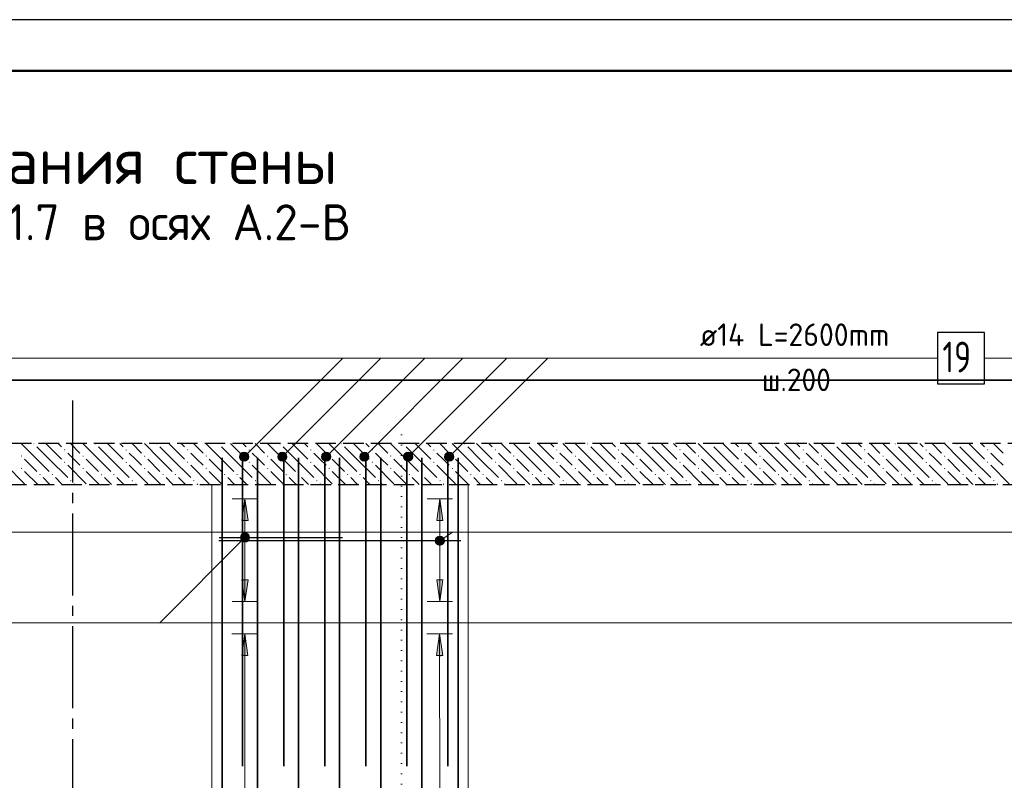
# Model space of a CAD drawing. Header units: millimetres. Extents: x 0 to 50400, y 0 to 35640.
# Tile 5 of 13: x 11663 to 23183, y 26742 to 35640. Entities that reach past the tile are written whole.
import ezdxf

# ---------------------------------------------------------------- set-up
doc = ezdxf.new("R2010")
doc.units = ezdxf.units.MM
for name, pattern in [('______2', [324, 240, -84]), ('______5', [1320, 960, -120, 120, -120]), ('______9', [120, 0, -120])]:
    doc.linetypes.add(name, pattern=pattern)
for name, color, linetype, lineweight in [('Standard', 7, 'Continuous', 25), ('ЖБ Перекрытие верхний уровень', 7, 'Continuous', 35), ('ЖБ Пилон', 7, 'Continuous', 35), ('Заголовок чертежа', 7, 'Continuous', 25), ('Общий02', 7, 'Continuous', 18), ('Позиционная метка линия выноска', 7, 'Continuous', 13), ('Сечения символ', 7, 'Continuous', 25)]:
    doc.layers.add(name, color=color, linetype=linetype, lineweight=lineweight)
for name, color, linetype, true_color in [('Оси', 7, '______5', 0x656565), ('Стена ДОП Г-обр.', 7, 'Continuous', 0xa0a0a0), ('Стена фоновая арматура Х1', 7, '______2', 0xa0a0a0), ('Стена Хомут', 7, '______2', 0xa0a0a0)]:
    doc.layers.add(name, color=color, linetype=linetype, true_color=true_color)
doc.styles.add('ISOCPEUR', font='txt')

msp = doc.modelspace()

# ---------------------------------------------------------------- hatches: boundary and pattern name
at = {"layer": 'ЖБ Перекрытие верхний уровень', "linetype": 'Continuous', "lineweight": 18, "transparency": 33554687}
for points in [[(11822, 30679), (11825, 30682), (11834, 30682), (11837, 30679), (11829, 30671)], [(12542, 30679), (12545, 30682), (12554, 30682), (12557, 30679), (12549, 30671)], [(13262, 30679), (13265, 30682), (13274, 30682), (13277, 30679), (13269, 30671)], [(13982, 30679), (13985, 30682), (13994, 30682), (13997, 30679), (13989, 30671)], [(14702, 30679), (14705, 30682), (14714, 30682), (14717, 30679), (14709, 30671)], [(15422, 30679), (15425, 30682), (15434, 30682), (15437, 30679), (15429, 30671)], [(16142, 30679), (16145, 30682), (16154, 30682), (16157, 30679), (16149, 30671)], [(16862, 30679), (16865, 30682), (16874, 30682), (16877, 30679), (16869, 30671)], [(17582, 30679), (17585, 30682), (17594, 30682), (17597, 30679), (17589, 30671)], [(18302, 30679), (18305, 30682), (18314, 30682), (18317, 30679), (18309, 30671)], [(19022, 30679), (19025, 30682), (19034, 30682), (19037, 30679), (19029, 30671)], [(19742, 30679), (19745, 30682), (19754, 30682), (19757, 30679), (19749, 30671)], [(20462, 30679), (20465, 30682), (20474, 30682), (20477, 30679), (20469, 30671)], [(21182, 30679), (21185, 30682), (21194, 30682), (21197, 30679), (21189, 30671)], [(21902, 30679), (21905, 30682), (21914, 30682), (21917, 30679), (21909, 30671)], [(22622, 30679), (22625, 30682), (22634, 30682), (22637, 30679), (22629, 30671)], [(11678, 30535), (11685, 30543), (11693, 30535), (11685, 30527)], [(12182, 30607), (12189, 30615), (12197, 30607), (12189, 30599)], [(12398, 30535), (12405, 30543), (12413, 30535), (12405, 30527)], [(12902, 30607), (12909, 30615), (12917, 30607), (12909, 30599)], [(13118, 30535), (13125, 30543), (13133, 30535), (13125, 30527)], [(13622, 30607), (13629, 30615), (13637, 30607), (13629, 30599)], [(13838, 30535), (13845, 30543), (13853, 30535), (13845, 30527)], [(14342, 30607), (14349, 30615), (14357, 30607), (14349, 30599)], [(14558, 30535), (14565, 30543), (14573, 30535), (14565, 30527)], [(15062, 30607), (15069, 30615), (15077, 30607), (15069, 30599)], [(15278, 30535), (15285, 30543), (15293, 30535), (15285, 30527)], [(15782, 30607), (15789, 30615), (15797, 30607), (15789, 30599)], [(15998, 30535), (16005, 30543), (16013, 30535), (16005, 30527)], [(16502, 30607), (16509, 30615), (16517, 30607), (16509, 30599)], [(16718, 30535), (16725, 30543), (16733, 30535), (16725, 30527)], [(17222, 30607), (17229, 30615), (17237, 30607), (17229, 30599)], [(17438, 30535), (17445, 30543), (17453, 30535), (17445, 30527)], [(17942, 30607), (17949, 30615), (17957, 30607), (17949, 30599)], [(18158, 30535), (18165, 30543), (18173, 30535), (18165, 30527)], [(18662, 30607), (18669, 30615), (18677, 30607), (18669, 30599)], [(18878, 30535), (18885, 30543), (18893, 30535), (18885, 30527)], [(19382, 30607), (19389, 30615), (19397, 30607), (19389, 30599)], [(19598, 30535), (19605, 30543), (19613, 30535), (19605, 30527)], [(20102, 30607), (20109, 30615), (20117, 30607), (20109, 30599)], [(20318, 30535), (20325, 30543), (20333, 30535), (20325, 30527)], [(20822, 30607), (20829, 30615), (20837, 30607), (20829, 30599)], [(21038, 30535), (21045, 30543), (21053, 30535), (21045, 30527)], [(21542, 30607), (21549, 30615), (21557, 30607), (21549, 30599)], [(21758, 30535), (21765, 30543), (21773, 30535), (21765, 30527)], [(22262, 30607), (22269, 30615), (22277, 30607), (22269, 30599)], [(22478, 30535), (22485, 30543), (22493, 30535), (22485, 30527)], [(22982, 30607), (22989, 30615), (22997, 30607), (22989, 30599)], [(12182, 30463), (12189, 30471), (12197, 30463), (12189, 30455)], [(12902, 30463), (12909, 30471), (12917, 30463), (12909, 30455)], [(13622, 30463), (13629, 30471), (13637, 30463), (13629, 30455)], [(14342, 30463), (14349, 30471), (14357, 30463), (14349, 30455)], [(15062, 30463), (15069, 30471), (15077, 30463), (15069, 30455)], [(15782, 30463), (15789, 30471), (15797, 30463), (15789, 30455)], [(16502, 30463), (16509, 30471), (16517, 30463), (16509, 30455)], [(17222, 30463), (17229, 30471), (17237, 30463), (17229, 30455)], [(17942, 30463), (17949, 30471), (17957, 30463), (17949, 30455)], [(18662, 30463), (18669, 30471), (18677, 30463), (18669, 30455)], [(19382, 30463), (19389, 30471), (19397, 30463), (19389, 30455)], [(20102, 30463), (20109, 30471), (20117, 30463), (20109, 30455)], [(20822, 30463), (20829, 30471), (20837, 30463), (20829, 30455)], [(21542, 30463), (21549, 30471), (21557, 30463), (21549, 30455)], [(22262, 30463), (22269, 30471), (22277, 30463), (22269, 30455)], [(22982, 30463), (22989, 30471), (22997, 30463), (22989, 30455)], [(11678, 30391), (11685, 30399), (11693, 30391), (11685, 30383)], [(11894, 30319), (11901, 30327), (11909, 30319), (11901, 30311)], [(12038, 30319), (12045, 30327), (12053, 30319), (12045, 30311)], [(12398, 30391), (12405, 30399), (12413, 30391), (12405, 30383)], [(12614, 30319), (12621, 30327), (12629, 30319), (12621, 30311)], [(12758, 30319), (12765, 30327), (12773, 30319), (12765, 30311)], [(13118, 30391), (13125, 30399), (13133, 30391), (13125, 30383)], [(13334, 30319), (13341, 30327), (13349, 30319), (13341, 30311)], [(13478, 30319), (13485, 30327), (13493, 30319), (13485, 30311)], [(13838, 30391), (13845, 30399), (13853, 30391), (13845, 30383)], [(14054, 30319), (14061, 30327), (14069, 30319), (14061, 30311)], [(14198, 30319), (14205, 30327), (14213, 30319), (14205, 30311)], [(14558, 30391), (14565, 30399), (14573, 30391), (14565, 30383)], [(14774, 30319), (14781, 30327), (14789, 30319), (14781, 30311)], [(14918, 30319), (14925, 30327), (14933, 30319), (14925, 30311)], [(15278, 30391), (15285, 30399), (15293, 30391), (15285, 30383)], [(15494, 30319), (15501, 30327), (15509, 30319), (15501, 30311)], [(15638, 30319), (15645, 30327), (15653, 30319), (15645, 30311)], [(15998, 30391), (16005, 30399), (16013, 30391), (16005, 30383)], [(16214, 30319), (16221, 30327), (16229, 30319), (16221, 30311)], [(16358, 30319), (16365, 30327), (16373, 30319), (16365, 30311)], [(16718, 30391), (16725, 30399), (16733, 30391), (16725, 30383)], [(16934, 30319), (16941, 30327), (16949, 30319), (16941, 30311)], [(17078, 30319), (17085, 30327), (17093, 30319), (17085, 30311)], [(17438, 30391), (17445, 30399), (17453, 30391), (17445, 30383)], [(17654, 30319), (17661, 30327), (17669, 30319), (17661, 30311)], [(17798, 30319), (17805, 30327), (17813, 30319), (17805, 30311)], [(18158, 30391), (18165, 30399), (18173, 30391), (18165, 30383)], [(18374, 30319), (18381, 30327), (18389, 30319), (18381, 30311)], [(18518, 30319), (18525, 30327), (18533, 30319), (18525, 30311)], [(18878, 30391), (18885, 30399), (18893, 30391), (18885, 30383)], [(19094, 30319), (19101, 30327), (19109, 30319), (19101, 30311)], [(19238, 30319), (19245, 30327), (19253, 30319), (19245, 30311)], [(19598, 30391), (19605, 30399), (19613, 30391), (19605, 30383)], [(19814, 30319), (19821, 30327), (19829, 30319), (19821, 30311)], [(19958, 30319), (19965, 30327), (19973, 30319), (19965, 30311)], [(20318, 30391), (20325, 30399), (20333, 30391), (20325, 30383)], [(20534, 30319), (20541, 30327), (20549, 30319), (20541, 30311)], [(20678, 30319), (20685, 30327), (20693, 30319), (20685, 30311)], [(21038, 30391), (21045, 30399), (21053, 30391), (21045, 30383)], [(21254, 30319), (21261, 30327), (21269, 30319), (21261, 30311)], [(21398, 30319), (21405, 30327), (21413, 30319), (21405, 30311)], [(21758, 30391), (21765, 30399), (21773, 30391), (21765, 30383)], [(21974, 30319), (21981, 30327), (21989, 30319), (21981, 30311)], [(22118, 30319), (22125, 30327), (22133, 30319), (22125, 30311)], [(22478, 30391), (22485, 30399), (22493, 30391), (22485, 30383)], [(22694, 30319), (22701, 30327), (22709, 30319), (22701, 30311)], [(22838, 30319), (22845, 30327), (22853, 30319), (22845, 30311)], [(12254, 30247), (12261, 30255), (12269, 30247), (12261, 30239)], [(12974, 30247), (12981, 30255), (12989, 30247), (12981, 30239)], [(13694, 30247), (13701, 30255), (13709, 30247), (13701, 30239)], [(14414, 30247), (14421, 30255), (14429, 30247), (14421, 30239)], [(15134, 30247), (15141, 30255), (15149, 30247), (15141, 30239)], [(15854, 30247), (15861, 30255), (15869, 30247), (15861, 30239)], [(16574, 30247), (16581, 30255), (16589, 30247), (16581, 30239)], [(17294, 30247), (17301, 30255), (17309, 30247), (17301, 30239)], [(18014, 30247), (18021, 30255), (18029, 30247), (18021, 30239)], [(18734, 30247), (18741, 30255), (18749, 30247), (18741, 30239)], [(19454, 30247), (19461, 30255), (19469, 30247), (19461, 30239)], [(20174, 30247), (20181, 30255), (20189, 30247), (20181, 30239)], [(20894, 30247), (20901, 30255), (20909, 30247), (20901, 30239)], [(21614, 30247), (21621, 30255), (21629, 30247), (21621, 30239)], [(22334, 30247), (22341, 30255), (22349, 30247), (22341, 30239)], [(23054, 30247), (23061, 30255), (23069, 30247), (23061, 30239)]]:
    msp.add_hatch(color=7, dxfattribs=at).paths.add_polyline_path(points, flags=16)
at = {"layer": 'Общий02', "linetype": 'Continuous', "lineweight": 13, "transparency": 33554687}
for points in [[(14263, 29782), (14299, 30034), (14335, 29782)], [(16543, 29782), (16579, 30034), (16615, 29782)], [(14262, 28203), (14297, 28455), (14334, 28203)], [(16542, 28203), (16577, 28455), (16614, 28203)]]:
    msp.add_hatch(color=7, dxfattribs=at).paths.add_polyline_path(points, flags=16)
for points in [[(14263, 29086), (14299, 28834), (14335, 29086)], [(16543, 29086), (16579, 28834), (16615, 29086)]]:
    msp.add_hatch(color=7, dxfattribs=at).paths.add_polyline_path(points)
at = {"layer": 'Позиционная метка линия выноска', "linetype": 'Continuous', "lineweight": 13, "transparency": 33554687}
for points in [[(14237, 30542), (14327, 30490), (14251, 30567)], [(14237, 30515), (14303, 30476), (14237, 30542)], [(14237, 30542), (14303, 30476), (14327, 30490)], [(14251, 30567), (14341, 30515), (14275, 30580)], [(14251, 30567), (14327, 30490), (14341, 30515)], [(14275, 30580), (14341, 30515), (14341, 30542)], [(14275, 30580), (14341, 30542), (14303, 30580)], [(14303, 30580), (14341, 30542), (14327, 30567)], [(14684, 30542), (14774, 30490), (14697, 30567)], [(14684, 30515), (14749, 30476), (14684, 30542)], [(14684, 30542), (14749, 30476), (14774, 30490)], [(14697, 30567), (14787, 30515), (14722, 30580)], [(14697, 30567), (14774, 30490), (14787, 30515)], [(14722, 30580), (14787, 30515), (14787, 30542)], [(14722, 30580), (14787, 30542), (14749, 30580)], [(14749, 30580), (14787, 30542), (14774, 30567)], [(15197, 30542), (15287, 30490), (15211, 30567)], [(15197, 30515), (15263, 30476), (15197, 30542)], [(15197, 30542), (15263, 30476), (15287, 30490)], [(15211, 30567), (15301, 30515), (15235, 30580)], [(15211, 30567), (15287, 30490), (15301, 30515)], [(15235, 30580), (15301, 30515), (15301, 30542)], [(15235, 30580), (15301, 30542), (15263, 30580)], [(15263, 30580), (15301, 30542), (15287, 30567)], [(15644, 30542), (15734, 30490), (15657, 30567)], [(15644, 30515), (15709, 30476), (15644, 30542)], [(15644, 30542), (15709, 30476), (15734, 30490)], [(15657, 30567), (15747, 30515), (15682, 30580)], [(15657, 30567), (15734, 30490), (15747, 30515)], [(15682, 30580), (15747, 30515), (15747, 30542)], [(15682, 30580), (15747, 30542), (15709, 30580)], [(15709, 30580), (15747, 30542), (15734, 30567)], [(16157, 30542), (16247, 30490), (16171, 30567)], [(16157, 30515), (16223, 30476), (16157, 30542)], [(16157, 30542), (16223, 30476), (16247, 30490)], [(16171, 30567), (16261, 30515), (16195, 30580)], [(16171, 30567), (16247, 30490), (16261, 30515)], [(16195, 30580), (16261, 30515), (16261, 30542)], [(16195, 30580), (16261, 30542), (16223, 30580)], [(16223, 30580), (16261, 30542), (16247, 30567)], [(16637, 30542), (16727, 30490), (16651, 30567)], [(16637, 30515), (16703, 30476), (16637, 30542)], [(16637, 30542), (16703, 30476), (16727, 30490)], [(16651, 30567), (16741, 30515), (16675, 30580)], [(16651, 30567), (16727, 30490), (16741, 30515)], [(16675, 30580), (16741, 30515), (16741, 30542)], [(16675, 30580), (16741, 30542), (16703, 30580)], [(16703, 30580), (16741, 30542), (16727, 30567)], [(14275, 30476), (14237, 30515), (14251, 30490)], [(14237, 30515), (14275, 30476), (14303, 30476)], [(14722, 30476), (14684, 30515), (14697, 30490)], [(14684, 30515), (14722, 30476), (14749, 30476)], [(15235, 30476), (15197, 30515), (15211, 30490)], [(15197, 30515), (15235, 30476), (15263, 30476)], [(15682, 30476), (15644, 30515), (15657, 30490)], [(15644, 30515), (15682, 30476), (15709, 30476)], [(16195, 30476), (16157, 30515), (16171, 30490)], [(16157, 30515), (16195, 30476), (16223, 30476)], [(16675, 30476), (16637, 30515), (16651, 30490)], [(16637, 30515), (16675, 30476), (16703, 30476)], [(14337, 29545), (14260, 29621), (14247, 29597)], [(14351, 29569), (14285, 29635), (14260, 29621)], [(14351, 29569), (14260, 29621), (14337, 29545)], [(14351, 29597), (14312, 29635), (14285, 29635)], [(14351, 29597), (14285, 29635), (14351, 29569)], [(14312, 29635), (14351, 29597), (14337, 29621)], [(14337, 29545), (14247, 29597), (14312, 29531)], [(14312, 29531), (14247, 29597), (14247, 29569)], [(14312, 29531), (14247, 29569), (14285, 29531)], [(14285, 29531), (14247, 29569), (14260, 29545)], [(16525, 29542), (16582, 29492), (16530, 29569)], [(16555, 29497), (16525, 29542), (16534, 29515)], [(16525, 29542), (16555, 29497), (16582, 29492)], [(16530, 29569), (16609, 29500), (16549, 29590)], [(16530, 29569), (16582, 29492), (16609, 29500)], [(16549, 29590), (16627, 29522), (16575, 29599)], [(16549, 29590), (16609, 29500), (16627, 29522)], [(16575, 29599), (16627, 29522), (16632, 29549)], [(16575, 29599), (16632, 29549), (16602, 29594)], [(16602, 29594), (16632, 29549), (16624, 29575)]]:
    msp.add_hatch(color=7, dxfattribs=at).paths.add_polyline_path(points)

# ---------------------------------------------------------------- linework, layer by layer
at = {"layer": 'Standard', "color": 7, "linetype": 'Continuous', "lineweight": 25, "transparency": 33554687}
msp.add_lwpolyline([(0, 0), (50400, 0), (50400, 35640), (0, 35640), (0, 0)], close=True, dxfattribs=at)
at = {"layer": 'Standard', "color": 7, "linetype": 'Continuous', "lineweight": 13, "transparency": 33554687}
msp.add_lwpolyline([(50400, 35640), (0, 35640), (0, 0), (50400, 0), (50400, 35640)], dxfattribs=at)
at = {"layer": 'Standard', "color": 7, "linetype": 'Continuous', "lineweight": 50, "transparency": 33554687}
msp.add_lwpolyline([(2400, 35040), (49800, 35040), (49800, 600), (2400, 600), (2400, 35040)], close=True, dxfattribs=at)
at = {"layer": 'Standard', "color": 254, "linetype": 'Continuous', "lineweight": 35, "true_color": 0xc4c4ff, "transparency": 33554687}
msp.add_lwpolyline([(4459, 18810), (29990, 18810), (29990, 31425), (4459, 31425), (4459, 18810)], dxfattribs=at)
at = {"layer": 'ЖБ Перекрытие верхний уровень', "color": 7, "linetype": '______2', "lineweight": 25, "transparency": 33554687}
for p, q in [((28000, 30682), (4699, 30682)), ((4699, 30202), (28000, 30202))]:
    msp.add_line(p, q, dxfattribs=at)
at = {"layer": 'ЖБ Перекрытие верхний уровень', "color": 9, "linetype": 'Continuous', "lineweight": 18, "true_color": 0xc7c7c7, "transparency": 33554687}
for p, q in [((11865, 30499), (11682, 30682)), ((12009, 30643), (11970, 30682)), ((12114, 30682), (12153, 30643)), ((12258, 30682), (12369, 30571)), ((12585, 30499), (12402, 30682)), ((12729, 30643), (12690, 30682)), ((12834, 30682), (12873, 30643)), ((12978, 30682), (13089, 30571)), ((13305, 30499), (13122, 30682)), ((13449, 30643), (13410, 30682)), ((13554, 30682), (13593, 30643)), ((13698, 30682), (13809, 30571)), ((14025, 30499), (13842, 30682)), ((14169, 30643), (14130, 30682)), ((14274, 30682), (14313, 30643)), ((14418, 30682), (14529, 30571)), ((14745, 30499), (14562, 30682)), ((14889, 30643), (14850, 30682)), ((14994, 30682), (15033, 30643)), ((15138, 30682), (15249, 30571)), ((15465, 30499), (15282, 30682)), ((15609, 30643), (15570, 30682)), ((15714, 30682), (15753, 30643)), ((15858, 30682), (15969, 30571)), ((16185, 30499), (16002, 30682)), ((16329, 30643), (16290, 30682)), ((16434, 30682), (16473, 30643)), ((16578, 30682), (16689, 30571)), ((16905, 30499), (16722, 30682)), ((17049, 30643), (17010, 30682)), ((17154, 30682), (17193, 30643)), ((17298, 30682), (17409, 30571)), ((17625, 30499), (17442, 30682)), ((17769, 30643), (17730, 30682)), ((17874, 30682), (17913, 30643)), ((18018, 30682), (18129, 30571)), ((18345, 30499), (18162, 30682)), ((18489, 30643), (18450, 30682)), ((18594, 30682), (18633, 30643)), ((18738, 30682), (18849, 30571)), ((19065, 30499), (18882, 30682)), ((19209, 30643), (19170, 30682)), ((19314, 30682), (19353, 30643)), ((19458, 30682), (19569, 30571)), ((19785, 30499), (19602, 30682)), ((19929, 30643), (19890, 30682)), ((20034, 30682), (20073, 30643)), ((20178, 30682), (20289, 30571)), ((20505, 30499), (20322, 30682)), ((20649, 30643), (20610, 30682)), ((20754, 30682), (20793, 30643)), ((20898, 30682), (21009, 30571)), ((21225, 30499), (21042, 30682)), ((21369, 30643), (21330, 30682)), ((21474, 30682), (21513, 30643)), ((21618, 30682), (21729, 30571)), ((21945, 30499), (21762, 30682)), ((22089, 30643), (22050, 30682)), ((22194, 30682), (22233, 30643)), ((22338, 30682), (22449, 30571)), ((22665, 30499), (22482, 30682)), ((22809, 30643), (22770, 30682)), ((22914, 30682), (22953, 30643)), ((23058, 30682), (23169, 30571)), ((11865, 30643), (12009, 30499)), ((12009, 30643), (12153, 30499)), ((12297, 30499), (12225, 30571)), ((12585, 30643), (12729, 30499)), ((12729, 30643), (12873, 30499)), ((13017, 30499), (12945, 30571)), ((13305, 30643), (13449, 30499)), ((13449, 30643), (13593, 30499)), ((13737, 30499), (13665, 30571)), ((14025, 30643), (14169, 30499)), ((14169, 30643), (14313, 30499)), ((14457, 30499), (14385, 30571)), ((14745, 30643), (14889, 30499)), ((14889, 30643), (15033, 30499)), ((15177, 30499), (15105, 30571)), ((15465, 30643), (15609, 30499)), ((15609, 30643), (15753, 30499)), ((15897, 30499), (15825, 30571)), ((16185, 30643), (16329, 30499)), ((16329, 30643), (16473, 30499)), ((16617, 30499), (16545, 30571)), ((16905, 30643), (17049, 30499)), ((17049, 30643), (17193, 30499)), ((17337, 30499), (17265, 30571)), ((17625, 30643), (17769, 30499)), ((17769, 30643), (17913, 30499)), ((18057, 30499), (17985, 30571)), ((18345, 30643), (18489, 30499)), ((18489, 30643), (18633, 30499)), ((18777, 30499), (18705, 30571)), ((19065, 30643), (19209, 30499)), ((19209, 30643), (19353, 30499)), ((19497, 30499), (19425, 30571)), ((19785, 30643), (19929, 30499)), ((19929, 30643), (20073, 30499)), ((20217, 30499), (20145, 30571)), ((20505, 30643), (20649, 30499)), ((20649, 30643), (20793, 30499)), ((20937, 30499), (20865, 30571)), ((21225, 30643), (21369, 30499)), ((21369, 30643), (21513, 30499)), ((21657, 30499), (21585, 30571)), ((21945, 30643), (22089, 30499)), ((22089, 30643), (22233, 30499)), ((22377, 30499), (22305, 30571)), ((22665, 30643), (22809, 30499)), ((22809, 30643), (22953, 30499)), ((23097, 30499), (23025, 30571)), ((11505, 30427), (11721, 30211)), ((11721, 30499), (11865, 30355)), ((11865, 30499), (12009, 30355)), ((12009, 30499), (12225, 30283)), ((12225, 30427), (12441, 30211)), ((12369, 30427), (12297, 30499)), ((12441, 30499), (12585, 30355)), ((12585, 30499), (12729, 30355)), ((12729, 30499), (12945, 30283)), ((12945, 30427), (13161, 30211)), ((13089, 30427), (13017, 30499)), ((13161, 30499), (13305, 30355)), ((13305, 30499), (13449, 30355)), ((13449, 30499), (13665, 30283)), ((13665, 30427), (13881, 30211)), ((13809, 30427), (13737, 30499)), ((13881, 30499), (14025, 30355)), ((14025, 30499), (14169, 30355)), ((14169, 30499), (14385, 30283)), ((14385, 30427), (14601, 30211)), ((14529, 30427), (14457, 30499)), ((14601, 30499), (14745, 30355)), ((14745, 30499), (14889, 30355)), ((14889, 30499), (15105, 30283)), ((15105, 30427), (15321, 30211)), ((15249, 30427), (15177, 30499)), ((15321, 30499), (15465, 30355)), ((15465, 30499), (15609, 30355)), ((15609, 30499), (15825, 30283)), ((15825, 30427), (16041, 30211)), ((15969, 30427), (15897, 30499)), ((16041, 30499), (16185, 30355)), ((16185, 30499), (16329, 30355)), ((16329, 30499), (16545, 30283)), ((16545, 30427), (16761, 30211)), ((16689, 30427), (16617, 30499)), ((16761, 30499), (16905, 30355)), ((16905, 30499), (17049, 30355)), ((17049, 30499), (17265, 30283)), ((17265, 30427), (17481, 30211)), ((17409, 30427), (17337, 30499)), ((17481, 30499), (17625, 30355)), ((17625, 30499), (17769, 30355)), ((17769, 30499), (17985, 30283)), ((17985, 30427), (18201, 30211)), ((18129, 30427), (18057, 30499)), ((18201, 30499), (18345, 30355)), ((18345, 30499), (18489, 30355)), ((18489, 30499), (18705, 30283)), ((18705, 30427), (18921, 30211)), ((18849, 30427), (18777, 30499)), ((18921, 30499), (19065, 30355)), ((19065, 30499), (19209, 30355)), ((19209, 30499), (19425, 30283)), ((19425, 30427), (19641, 30211)), ((19569, 30427), (19497, 30499)), ((19641, 30499), (19785, 30355)), ((19785, 30499), (19929, 30355)), ((19929, 30499), (20145, 30283)), ((20145, 30427), (20361, 30211)), ((20289, 30427), (20217, 30499)), ((20361, 30499), (20505, 30355)), ((20505, 30499), (20649, 30355)), ((20649, 30499), (20865, 30283)), ((20865, 30427), (21081, 30211)), ((21009, 30427), (20937, 30499)), ((21081, 30499), (21225, 30355)), ((21225, 30499), (21369, 30355)), ((21369, 30499), (21585, 30283)), ((21585, 30427), (21801, 30211)), ((21729, 30427), (21657, 30499)), ((21801, 30499), (21945, 30355)), ((21945, 30499), (22089, 30355)), ((22089, 30499), (22305, 30283)), ((22305, 30427), (22521, 30211)), ((22449, 30427), (22377, 30499)), ((22521, 30499), (22665, 30355)), ((22665, 30499), (22809, 30355)), ((22809, 30499), (23025, 30283)), ((23025, 30427), (23241, 30211)), ((23169, 30427), (23097, 30499)), ((11721, 30355), (11874, 30202)), ((12441, 30355), (12594, 30202)), ((13161, 30355), (13314, 30202)), ((13881, 30355), (14034, 30202)), ((14601, 30355), (14754, 30202)), ((15321, 30355), (15474, 30202)), ((16041, 30355), (16194, 30202)), ((16761, 30355), (16914, 30202)), ((17481, 30355), (17634, 30202)), ((18201, 30355), (18354, 30202)), ((18921, 30355), (19074, 30202)), ((19641, 30355), (19794, 30202)), ((20361, 30355), (20514, 30202)), ((21081, 30355), (21234, 30202)), ((21801, 30355), (21954, 30202)), ((22521, 30355), (22674, 30202)), ((12009, 30211), (11937, 30283)), ((12018, 30202), (12009, 30211)), ((12081, 30283), (12162, 30202)), ((12297, 30211), (12306, 30202)), ((12729, 30211), (12657, 30283)), ((12738, 30202), (12729, 30211)), ((12801, 30283), (12882, 30202)), ((13017, 30211), (13026, 30202)), ((13449, 30211), (13377, 30283)), ((13458, 30202), (13449, 30211)), ((13521, 30283), (13602, 30202)), ((13737, 30211), (13746, 30202)), ((14169, 30211), (14097, 30283)), ((14178, 30202), (14169, 30211)), ((14241, 30283), (14322, 30202)), ((14457, 30211), (14466, 30202)), ((14889, 30211), (14817, 30283)), ((14898, 30202), (14889, 30211)), ((14961, 30283), (15042, 30202)), ((15177, 30211), (15186, 30202)), ((15609, 30211), (15537, 30283)), ((15618, 30202), (15609, 30211)), ((15681, 30283), (15762, 30202)), ((15897, 30211), (15906, 30202)), ((16329, 30211), (16257, 30283)), ((16338, 30202), (16329, 30211)), ((16401, 30283), (16482, 30202)), ((16617, 30211), (16626, 30202)), ((17049, 30211), (16977, 30283)), ((17058, 30202), (17049, 30211)), ((17121, 30283), (17202, 30202)), ((17337, 30211), (17346, 30202)), ((17769, 30211), (17697, 30283)), ((17778, 30202), (17769, 30211)), ((17841, 30283), (17922, 30202)), ((18057, 30211), (18066, 30202)), ((18489, 30211), (18417, 30283)), ((18498, 30202), (18489, 30211)), ((18561, 30283), (18642, 30202)), ((18777, 30211), (18786, 30202)), ((19209, 30211), (19137, 30283)), ((19218, 30202), (19209, 30211)), ((19281, 30283), (19362, 30202)), ((19497, 30211), (19506, 30202)), ((19929, 30211), (19857, 30283)), ((19938, 30202), (19929, 30211)), ((20001, 30283), (20082, 30202)), ((20217, 30211), (20226, 30202)), ((20649, 30211), (20577, 30283)), ((20658, 30202), (20649, 30211)), ((20721, 30283), (20802, 30202)), ((20937, 30211), (20946, 30202)), ((21369, 30211), (21297, 30283)), ((21378, 30202), (21369, 30211)), ((21441, 30283), (21522, 30202)), ((21657, 30211), (21666, 30202)), ((22089, 30211), (22017, 30283)), ((22098, 30202), (22089, 30211)), ((22161, 30283), (22242, 30202)), ((22377, 30211), (22386, 30202)), ((22809, 30211), (22737, 30283)), ((22818, 30202), (22809, 30211)), ((22881, 30283), (22962, 30202)), ((23097, 30211), (23106, 30202))]:
    msp.add_line(p, q, dxfattribs=at)
at = {"layer": 'ЖБ Пилон', "color": 7, "linetype": 'Continuous', "lineweight": 18, "transparency": 33554687}
for p, q in [((13912, 20602), (13912, 30202)), ((16912, 20602), (16912, 30202))]:
    msp.add_line(p, q, dxfattribs=at)
at = {"layer": 'Общий02', "color": 251, "linetype": 'Continuous', "lineweight": 13, "true_color": 0x494949, "transparency": 33554687}
for p, q in [((14449, 30034), (14149, 30034)), ((14263, 29782), (14299, 30034)), ((14299, 30034), (14299, 28834)), ((14299, 30034), (14299, 30034)), ((14299, 30034), (14299, 30034)), ((14299, 30034), (14299, 30034)), ((14299, 30034), (14335, 29782)), ((16729, 30034), (16429, 30034)), ((16543, 29782), (16579, 30034)), ((16579, 30034), (16579, 28834)), ((16579, 30034), (16579, 30034)), ((16579, 30034), (16579, 30034)), ((16579, 30034), (16579, 30034)), ((16579, 30034), (16615, 29782)), ((14335, 29782), (14263, 29782)), ((14299, 29782), (14299, 29764)), ((16615, 29782), (16543, 29782)), ((16579, 29782), (16579, 29764)), ((14335, 29086), (14263, 29086)), ((14263, 29086), (14299, 28834)), ((14299, 29086), (14299, 29104)), ((14299, 28834), (14335, 29086)), ((16615, 29086), (16543, 29086)), ((16543, 29086), (16579, 28834)), ((16579, 29086), (16579, 29104)), ((16579, 28834), (16615, 29086)), ((14449, 28834), (14149, 28834)), ((14299, 28834), (14299, 28834)), ((14299, 28834), (14299, 28834)), ((14299, 28834), (14299, 28834)), ((16729, 28834), (16429, 28834)), ((16579, 28834), (16579, 28834)), ((16579, 28834), (16579, 28834)), ((16579, 28834), (16579, 28834)), ((14447, 28455), (14147, 28455)), ((14262, 28203), (14297, 28455)), ((14297, 28455), (14299, 22215)), ((14297, 28455), (14297, 28455)), ((14297, 28455), (14297, 28455)), ((14297, 28455), (14297, 28455)), ((14297, 28455), (14334, 28203)), ((16727, 28455), (16427, 28455)), ((16542, 28203), (16577, 28455)), ((16577, 28455), (16579, 22215)), ((16577, 28455), (16577, 28455)), ((16577, 28455), (16577, 28455)), ((16577, 28455), (16577, 28455)), ((16577, 28455), (16614, 28203)), ((14334, 28203), (14262, 28203)), ((14298, 28203), (14298, 28185)), ((16614, 28203), (16542, 28203)), ((16578, 28203), (16578, 28185))]:
    msp.add_line(p, q, dxfattribs=at)
at = {"layer": 'Оси', "color": 8, "linetype": '______5', "lineweight": -3, "transparency": 33554687}
msp.add_line((12280, 31185), (12280, 17520), dxfattribs=at)
at = {"layer": 'Позиционная метка линия выноска', "color": 7, "linetype": 'Continuous', "lineweight": 13, "transparency": 33554687}
for p, q in [((14289, 30528), (15443, 31682)), ((14736, 30528), (15890, 31682)), ((15249, 30528), (16403, 31682)), ((15696, 30528), (16850, 31682)), ((16209, 30528), (17363, 31682)), ((16689, 30528), (17843, 31682)), ((22952, 31682), (26575, 31682)), ((14251, 30567), (14251, 30567)), ((14327, 30567), (14327, 30567)), ((14697, 30567), (14697, 30567)), ((14774, 30567), (14774, 30567)), ((15211, 30567), (15211, 30567)), ((15287, 30567), (15287, 30567)), ((15657, 30567), (15657, 30567)), ((15734, 30567), (15734, 30567)), ((16171, 30567), (16171, 30567)), ((16247, 30567), (16247, 30567)), ((16651, 30567), (16651, 30567)), ((16727, 30567), (16727, 30567)), ((14251, 30490), (14251, 30490)), ((14327, 30490), (14327, 30490)), ((14697, 30490), (14697, 30490)), ((14774, 30490), (14774, 30490)), ((15211, 30490), (15211, 30490)), ((15287, 30490), (15287, 30490)), ((15657, 30490), (15657, 30490)), ((15734, 30490), (15734, 30490)), ((16171, 30490), (16171, 30490)), ((16247, 30490), (16247, 30490)), ((16651, 30490), (16651, 30490)), ((16727, 30490), (16727, 30490)), ((14260, 29621), (14260, 29621)), ((14337, 29621), (14337, 29621)), ((14260, 29545), (14260, 29545)), ((14337, 29545), (14337, 29545)), ((16534, 29515), (16534, 29515)), ((16549, 29590), (16549, 29590)), ((16609, 29500), (16609, 29500)), ((16624, 29575), (16624, 29575))]:
    msp.add_line(p, q, dxfattribs=at)
for points in [[(5424, 30528), (6578, 31682), (22400, 31682)], [(27667, 29545), (27517, 29645), (11344, 29645)], [(16579, 29545), (16728, 29645), (19680, 29645)], [(14299, 29583), (13302, 28586), (11430, 28586)], [(25387, 29583), (24390, 28586), (13302, 28586)]]:
    msp.add_lwpolyline(points, dxfattribs=at)
for centre in [(14289, 30528), (14736, 30528), (15249, 30528), (15696, 30528), (16209, 30528), (16689, 30528), (14299, 29583), (16579, 29545)]:
    msp.add_circle(centre, 54, dxfattribs=at)
at = {"layer": 'Сечения символ', "color": 7, "linetype": '______9', "lineweight": 13, "transparency": 33554687}
msp.add_line((16129, 30782), (16129, 18536), dxfattribs=at)
at = {"layer": 'Стена ДОП Г-обр.', "color": 7, "linetype": 'Continuous', "lineweight": 35, "transparency": 33554687}
for p, q in [((14272, 30512), (14272, 26909)), ((14752, 30512), (14752, 26909)), ((15232, 30512), (15232, 26909)), ((15712, 30512), (15712, 26909)), ((16192, 30512), (16192, 26909)), ((16672, 30512), (16672, 26909))]:
    msp.add_line(p, q, dxfattribs=at)
at = {"layer": 'Стена ДОП Г-обр.', "color": 7, "linetype": 'Continuous', "lineweight": 25, "transparency": 33554687}
msp.add_lwpolyline([(22400, 31382), (22952, 31382), (22952, 31982), (22400, 31982), (22400, 31382)], dxfattribs=at)
at = {"layer": 'Стена фоновая арматура Х1', "color": 7, "linetype": 'Continuous', "lineweight": 35, "transparency": 33554687}
for p, q in [((14032, 20616), (14032, 30516)), ((14032, 20616), (14032, 30468)), ((14447, 20616), (14447, 30516)), ((14447, 20616), (14447, 30468)), ((14927, 20616), (14927, 30516)), ((14927, 20616), (14927, 30468)), ((15407, 20616), (15407, 30516)), ((15407, 20616), (15407, 30468)), ((15887, 20616), (15887, 30516)), ((15887, 20616), (15887, 30468)), ((16367, 20616), (16367, 30516)), ((16367, 20616), (16367, 30468)), ((16792, 20616), (16792, 30516)), ((16792, 20616), (16792, 30468))]:
    msp.add_line(p, q, dxfattribs=at)
at = {"layer": 'Стена Хомут', "color": 7, "linetype": 'Continuous', "lineweight": 25, "transparency": 33554687}
for p, q in [((16826, 29545), (13992, 29545)), ((13999, 29583), (15441, 29583))]:
    msp.add_line(p, q, dxfattribs=at)

# ---------------------------------------------------------------- texts
at = {"layer": 'Заголовок чертежа', "color": 7, "linetype": 'Continuous', "lineweight": 50, "transparency": 33554687, "attachment_point": 7, "style": 'ISOCPEUR'}
for s, insert, char_height, width in [('\\W0.99;Схема армирования стены', (6521, 33570), 540, 9225.73), ('\\W0.97;между осями 1.6 и 1.7 в осях А.2-В', (6521, 32946), 420, 9440.45)]:
    msp.add_mtext(s, dxfattribs=dict(at, insert=insert, char_height=char_height, width=width))
at = {"layer": 'Стена ДОП Г-обр.', "color": 7, "linetype": 'Continuous', "lineweight": 13, "transparency": 33554687, "attachment_point": 7, "style": 'ISOCPEUR'}
for s, insert, char_height, width in [('\\W0.96;ø14 L=2600mm ', (19622, 31823), 264, 2607.13), ('\\W0.75;19', (22460, 31514), 360, 566.73), ('\\W0.95;ш.200 ', (20348, 31295), 264, 1154.56)]:
    msp.add_mtext(s, dxfattribs=dict(at, insert=insert, char_height=char_height, width=width))

doc.saveas('drawing.dxf')
